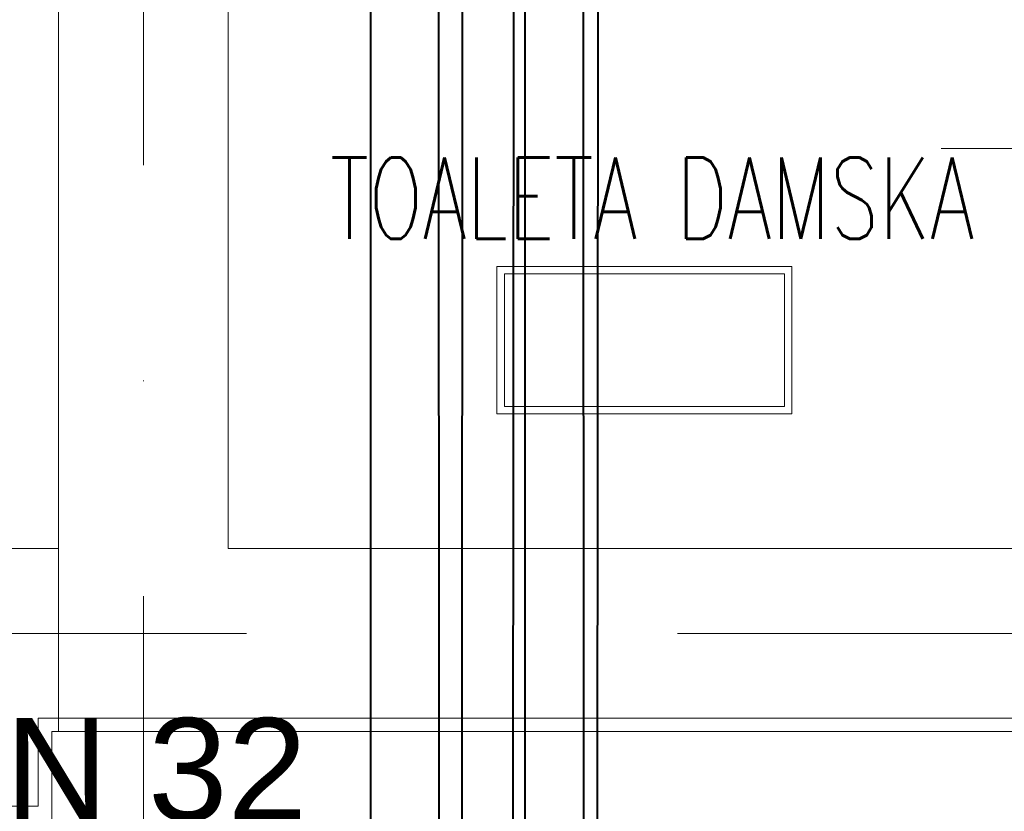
# Model space of a CAD drawing. Header units: millimetres. Extents: x -82287 to 177822, y -399756 to 0.
# Tile 140 of 228: x 52036 to 52182, y -195573 to -195457. Entities that reach past the tile are written whole.
import ezdxf
from ezdxf.enums import TextEntityAlignment as Align
from ezdxf.lldxf.tags import DXFTag

# ---------------------------------------------------------------- set-up
doc = ezdxf.new("R2010")
doc.units = ezdxf.units.MM
doc.header["$MEASUREMENT"] = 0
doc.linetypes.add('SUŁOSZOWA - PB 21 03$0$DASHDOT', pattern=[25.4, 12.7, -6.35, 0, -6.35])
for name, color, linetype, lineweight in [('FL_WENTYLACJA', 7, 'Continuous', 50), ('IS_Powrót', 5, 'DASH', 40), ('IS_Zasilanie', 1, 'SOLID', 40), ('SUŁOSZOWA - PB 21 03$0$!! 0_ Istn-sciany', 251, 'Continuous', 0), ('SUŁOSZOWA - PB 21 03$0$!! 0_ Istn-widok', 251, 'Continuous', 0), ('SUŁOSZOWA - PB 21 03$0$!! 0_Opis_pom', 251, 'Continuous', 0), ('SUŁOSZOWA - PB 21 03$0$!! 0_Osie', 251, 'SUŁOSZOWA - PB 21 03$0$DASHDOT', 0), ('SUŁOSZOWA - PB 21 03$0$!! 1_OPIS POM NOWE', 251, 'Continuous', 0), ('SUŁOSZOWA - PB 21 03$0$!! 2_drzwi opis', 251, 'Continuous', 0), ('SUŁOSZOWA - PB 21 03$0$0-osie-liniA', 251, 'SUŁOSZOWA - PB 21 03$0$DASHDOT', 0)]:
    doc.layers.add(name, color=color, linetype=linetype, lineweight=lineweight)
doc.layers.add('FL_XREF', color=252, linetype='Continuous')
doc.layers.add('IS_Opisy_działek_Therm', color=7, linetype='SOLID')
for name, color, linetype, lineweight, true_color in [('IS_Ciepła_woda', 1, 'DASHDOT', 40, 0xff0000), ('IS_Cyrkulacja', 7, 'DASHWAVE', 40, 0x800080), ('IS_Zimna_woda', 5, 'SOLID', 40, 0x0000ff)]:
    doc.layers.add(name, color=color, linetype=linetype, lineweight=lineweight, true_color=true_color)
doc.styles.get("Standard").update_dxf_attribs({"font": 'arial.ttf'})
doc.styles.add('SUŁOSZOWA - PB 21 03$0$50', font='ROMANS.shx', dxfattribs={"width": 0.8, "oblique": 10, "height": 10})
doc.styles.add('SUŁOSZOWA - PB 21 03$0$ARCHETYP', font='romans.shx', dxfattribs={"height": 15})
doc.styles.add('SUŁOSZOWA - PB 21 03$0$ARIAL', font='tahoma.ttf')
doc.styles.add('SUŁOSZOWA - PB 21 03$0$TXT', font='simplex.shx')
tags = doc.linetypes.add('DASH', pattern=[15, 10, -5]).pattern_tags.tags
tags[6:7] = [DXFTag(74, 4), DXFTag(75, 0), DXFTag(340, '0'), DXFTag(46, 0.0), DXFTag(50, 0.0), DXFTag(44, 0.0), DXFTag(45, 0.0)]
tags[4:5] = [DXFTag(74, 4), DXFTag(75, 0), DXFTag(340, '0'), DXFTag(46, 0.0), DXFTag(50, 0.0), DXFTag(44, 0.0), DXFTag(45, 0.0)]
tags = doc.linetypes.add('DASHDOT', pattern=[20, 10, -5, 0, -5]).pattern_tags.tags
tags[10:11] = [DXFTag(74, 4), DXFTag(75, 0), DXFTag(340, '0'), DXFTag(46, 0.0), DXFTag(50, 0.0), DXFTag(44, 0.0), DXFTag(45, 0.0)]
tags[8:9] = [DXFTag(74, 4), DXFTag(75, 0), DXFTag(340, '0'), DXFTag(46, 0.0), DXFTag(50, 0.0), DXFTag(44, 0.0), DXFTag(45, 0.0)]
tags[6:7] = [DXFTag(74, 4), DXFTag(75, 0), DXFTag(340, '0'), DXFTag(46, 0.0), DXFTag(50, 0.0), DXFTag(44, 0.0), DXFTag(45, 0.0)]
tags[4:5] = [DXFTag(74, 4), DXFTag(75, 0), DXFTag(340, '0'), DXFTag(46, 0.0), DXFTag(50, 0.0), DXFTag(44, 0.0), DXFTag(45, 0.0)]
tags = doc.linetypes.add('DASHWAVE', pattern='A,10,-5,-20,[138,IS_LineDef.shx,S=2,R=0,X=-20,Y=0],-5', length=40).pattern_tags.tags
tags[16:17] = [DXFTag(74, 4), DXFTag(75, 0), DXFTag(340, '0'), DXFTag(46, 0.0), DXFTag(50, 0.0), DXFTag(44, 0.0), DXFTag(45, 0.0)]
tags[6:7] = [DXFTag(74, 4), DXFTag(75, 0), DXFTag(340, '0'), DXFTag(46, 0.0), DXFTag(50, 0.0), DXFTag(44, 0.0), DXFTag(45, 0.0)]
tags[4:5] = [DXFTag(74, 4), DXFTag(75, 0), DXFTag(340, '0'), DXFTag(46, 0.0), DXFTag(50, 0.0), DXFTag(44, 0.0), DXFTag(45, 0.0)]
tags = doc.linetypes.add('SOLID', pattern=[10, 10, 0]).pattern_tags.tags
tags[6:7] = [DXFTag(74, 4), DXFTag(75, 0), DXFTag(340, '0'), DXFTag(46, 0.0), DXFTag(50, 0.0), DXFTag(44, 0.0), DXFTag(45, 0.0)]
tags[4:5] = [DXFTag(74, 4), DXFTag(75, 0), DXFTag(340, '0'), DXFTag(46, 0.0), DXFTag(50, 0.0), DXFTag(44, 0.0), DXFTag(45, 0.0)]

# ---------------------------------------------------------------- blocks, each defined once
blk = doc.blocks.new('SUŁOSZOWA - PB 21 03$0$1_ok-opis')
blk.add_line((0, 111.61), (0, 50))
for points in [[(-17, 128.61), (-17, 143.61)], [(17, 128.61), (17, 143.61)]]:
    blk.add_lwpolyline(points)
for centre, start, end in [((0, 143.61), 0, 180), ((0, 128.61), 180, 0)]:
    blk.add_arc(centre, 17, start, end)
at = {"style": 'SUŁOSZOWA - PB 21 03$0$ARCHETYP'}
for tag, height, rotation, p in [('NR', 12, 90, (0, 136.9)), ('NR', 12, 270, (0, 136.9)), ('SZEROKOŚĆ', 10, 270, (8, 78.29)), ('SZEROKOŚĆ', 10, 90, (-8, 78.29)), ('WYSOKOŚĆ', 10, 270, (-8, 78.29)), ('WYSOKOŚĆ', 10, 90, (8, 78.29))]:
    blk.add_attdef(tag, text='', height=height, rotation=rotation, dxfattribs=at).set_placement(p, align=Align.MIDDLE)
blk = doc.blocks.new('SUŁOSZOWA - PB 21 03$0$BLOK OSI')
at = {"layer": 'SUŁOSZOWA - PB 21 03$0$0-osie-liniA', "ltscale": 5}
for points in [[(51992.21, -199661.23), (51992.21, -193642.41)], [(48639.33, -195663.09), (55424.28, -195663.09)]]:
    blk.add_lwpolyline(points, dxfattribs=at)
blk = doc.blocks.new('SUŁOSZOWA - PB 21 03')
at = {"layer": 'SUŁOSZOWA - PB 21 03$0$!! 0_ Istn-sciany'}
for points in [[(51979.71142, -194951.5883), (51979.71142, -195587.5883)], [(52004.71142, -195445.5883), (52004.71142, -195587.5883)], [(51961.21802, -195587.5883), (51979.71142, -195587.5883)], [(52004.71142, -195587.5883), (52604.71142, -195587.5883)]]:
    blk.add_lwpolyline(points, dxfattribs=at)
at = {"layer": 'SUŁOSZOWA - PB 21 03$0$!! 0_ Istn-widok'}
for points in [[(51976.71142, -195612.5883), (52604.71142, -195612.5883)], [(51976.71142, -195612.5883), (51976.71142, -195625.5883)], [(51978.71142, -195614.5883), (52604.71142, -195614.5883)], [(51978.71142, -195614.5883), (51978.71142, -195627.5883)], [(51966.71142, -195625.5883), (51976.71142, -195625.5883)]]:
    blk.add_lwpolyline(points, dxfattribs=at)
at = {"layer": 'SUŁOSZOWA - PB 21 03$0$!! 0_Opis_pom', "ltscale": 0.7}
for points in [[(52044.38362, -195567.71806), (52087.90362, -195567.71806), (52087.90362, -195545.95806), (52044.38362, -195545.95806)], [(52045.47162, -195566.63006), (52086.81562, -195566.63006), (52086.81562, -195547.04606), (52045.47162, -195547.04606)]]:
    blk.add_lwpolyline(points, close=True, dxfattribs=at)
at = {"layer": 'SUŁOSZOWA - PB 21 03$0$!! 0_Osie'}
blk.add_blockref('SUŁOSZOWA - PB 21 03$0$BLOK OSI', (0, 63), dxfattribs=at)
at = {"layer": 'SUŁOSZOWA - PB 21 03$0$!! 2_drzwi opis'}
ref = blk.add_blockref('SUŁOSZOWA - PB 21 03$0$1_ok-opis', (52059.93301, -195528.58827), dxfattribs=dict(at, rotation=270.0000036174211))
ref.add_attrib('WYSOKOŚĆ', '205', dxfattribs={"layer": '0', "height": 10, "rotation": 180.0000036, "style": 'SUŁOSZOWA - PB 21 03$0$50', "oblique": 10, "text_generation_flag": 6, "width": 0.8}).set_placement((52138.22386, -195536.58826), align=Align.MIDDLE)
ref.add_attrib('SZEROKOŚĆ', '90', dxfattribs={"layer": '0', "height": 10, "rotation": 180.0000036, "style": 'SUŁOSZOWA - PB 21 03$0$50', "oblique": 10, "text_generation_flag": 6, "width": 0.8}).set_placement((52138.22386, -195520.58826), align=Align.MIDDLE)
ref.add_attrib('NR', 'Dw7,1', dxfattribs={"layer": '0', "height": 10, "rotation": 180.0000036, "style": 'SUŁOSZOWA - PB 21 03$0$50', "oblique": 10, "text_generation_flag": 6, "width": 0.8}).set_placement((52188.54425, -195528.58826), align=Align.MIDDLE)
at = {"layer": 'SUŁOSZOWA - PB 21 03$0$!! 0_Opis_pom', "ltscale": 0.7, "style": 'SUŁOSZOWA - PB 21 03$0$TXT', "width": 0.7}
blk.add_text('TOALETA DAMSKA', height=12, dxfattribs=at).set_placement((52067.25875, -195541.91175), align=Align.CENTER)
at = {"layer": 'SUŁOSZOWA - PB 21 03$0$!! 0_Opis_pom', "ltscale": 0.7, "style": 'SUŁOSZOWA - PB 21 03$0$ARIAL'}
for tag, p in [('B0,19', (52679.2094, -194257.55204)), ('B2,14', (73874.0461, -194402.0887)), ('B2,12', (73342.49259, -194413.89249)), ('B1,21', (60405.50261, -194427.18207)), ('B2,11', (73069.01144, -194438.89383)), ('B2,16', (75195.07765, -194441.83446)), ('A1,16', (59129.54925, -194448.08429)), ('B1,19', (59914.81903, -194448.15658)), ('B1/17', (59524.53699, -194450.37428)), ('1,23', (61575.22173, -194450.37428)), ('1,22', (60947.33929, -194456.1144)), ('A1,1', (58808.06672, -194460.94161)), ('B0,15', (51514.15008, -194461.8073)), ('B2,19.1', (76701.67035, -194466.03695)), ('B3,7', (87459.81312, -194465.07097)), ('B3,3', (88235.73906, -194465.79732)), ('B2,17', (75506.7465, -194471.3759)), ('B1,18', (59715.51745, -194473.87108)), ('B0,18', (52071.43815, -194478.40179)), ('B3,8', (90006.66539, -194478.47972)), ('B3,6', (86826.65132, -194483.15512)), ('B2,15', (74566.38885, -194487.81114)), ('B1,20', (60198.53687, -194490.17374)), ('B2,10', (72728.63362, -194489.37283)), ('B2,13', (73649.91716, -194500.01242)), ('A0,6', (49094.40602, -194505.72387)), ('A2,5', (72452.45009, -194505.90583)), ('A1,6', (58565.96262, -194514.50753)), ('B1,1', (61908.24378, -194515.48656)), ('A0,4', (49692.81919, -194517.93289)), ('B0,22', (54187.56644, -194519.04308)), ('A0,3', (49906.53818, -194524.03766)), ('B0,20', (53125.45224, -194527.8835)), ('A0,5', (49399.71914, -194533.19455)), ('B0,21', (53847.26622, -194535.08002)), ('B1,3', (62229.35503, -194604.49851)), ('B2,18', (75922.43604, -194612.23635)), ('B2,19', (77152.69039, -194617.53776)), ('A3,4', (85509.27934, -194642.47136)), ('B0,24B', (54824.42896, -194684.26784)), ('B1,4', (63476.45184, -194691.11207)), ('B0,16', (51457.40872, -194704.43091)), ('B0,13', (50367.63944, -194706.5583)), ('B0,17', (51897.58569, -194706.77195)), ('A2,4', (71695.75649, -194707.44268)), ('A1,5', (58149.22649, -194724.80163)), ('A2.1', (72371.45884, -194731.56251)), ('B0,23', (54542.05776, -194742.93939)), ('A1,2', (58744.42262, -194746.622)), ('B1,2D', (60756.29674, -194750.92727)), ('A1,15', (59129.54925, -194780.73348)), ('A3.1', (86079.08704, -194786.62422)), ('B0,14', (50962.60809, -194789.06568)), ('B1,4', (63483.03852, -194791.04365)), ('A0,2', (49295.91259, -194810.95246)), ('B2.7', (74548.27897, -194836.12781)), ('B3,2', (89035.72921, -194837.99287)), ('B1,2B', (62374.83512, -194841.86715)), ('B0,7', (52851.95551, -194845.56115)), ('B1,2A', (61803.35407, -194869.27513)), ('B0,8', (51561.38742, -194890.27848)), ('A3.2', (86016.50296, -195004.88875)), ('A1,3', (58810.05243, -195008.83917)), ('A0,1', (49914.27925, -195025.82804)), ('A0,10', (49695.87246, -195042.9259)), ('B0,17', (51225.06492, -195049.74007)), ('B2.2', (74976.1855, -195068.47988)), ('B0,6', (52110.41055, -195069.39267)), ('B1,8', (61403.63433, -195071.25189)), ('A2.2', (72371.45884, -195070.78713)), ('A0,7', (49042.50308, -195082.6056)), ('B3,11', (88623.94853, -195099.23575)), ('B3,4', (87612.56208, -195132.78192)), ('B3,5', (86839.47632, -195174.05241)), ('B0,12', (50313.60595, -195207.52936)), ('B0,11', (50726.178, -195219.06638)), ('B3,10', (89778.42161, -195220.68871)), ('B1,6', (63686.26823, -195231.3997)), ('B0,24A', (54359.17011, -195245.97867)), ('A1,4', (58093.66276, -195250.96213)), ('B0,10', (51476.34179, -195259.44699)), ('B3,9', (90479.74099, -195260.18621)), ('A0,11', (49643.96951, -195271.84772)), ('B1,14', (59332.54805, -195280.73534)), ('B2,21', (75970.16114, -195290.81005)), ('B0,9', (51798.4912, -195291.17482)), ('A0,8', (49042.50308, -195293.21363)), ('B1,13', (60186.62513, -195314.46953)), ('B2,9', (73175.51251, -195317.21162)), ('B1,5', (63419.22943, -195317.21026)), ('B0,3', (52068.59538, -195319.60465)), ('B1,10', (60892.94126, -195319.45825)), ('A2.3', (71832.37045, -195318.78232)), ('B2,4', (74493.5947, -195318.7733)), ('B2,3', (74674.2815, -195319.28036)), ('A3,3', (85569.83931, -195318.78232)), ('B3,1', (88723.65615, -195329.98594)), ('B2,8', (73894.209, -195338.18956)), ('B1,9', (61058.12383, -195344.48743)), ('B2,20', (77211.021, -195343.82367)), ('B2.1', (75304.74121, -195348.36327)), ('B0,2', (52227.2348, -195357.98297)), ('B1,2C', (61827.40698, -195369.02625)), ('B1,7', (62134.52151, -195372.05069)), ('B0,1', (53061.17304, -195403.85659)), ('A0,9', (49001.50444, -195413.15723)), ('A0,12', (49689.76592, -195485.50737)), ('B0,4', (52224.78303, -195500.96352)), ('B2,5', (74686.48999, -195507.24036)), ('B1,11', (61050.00078, -195512.89565)), ('B1,12', (60864.00751, -195544.00738)), ('B2,6', (74499.29165, -195549.55175)), ('B0,5', (52066.14362, -195556.83806)), ('C2,2', (74812.78942, -195865.8959)), ('C1,3', (61091.58871, -195973.27844)), ('C0,2A', (52278.30875, -196050.48297)), ('C0,1', (52808.36775, -196132.34208)), ('C1,2', (61690.27405, -196439.72387)), ('C1,1', (62060.59754, -196465.28533)), ('C3,1', (88979.71614, -196545.67785)), ('C0,2B', (53028.88223, -196668.8019)), ('C1,4', (61008.68123, -196686.32122)), ('C2,1', (75334.65984, -196786.2197)), ('C2,3', (74834.65119, -196933.26657)), ('C1,5', (61062.7252, -196991.42453)), ('C1,10', (62127.38542, -196998.81344)), ('C1,9', (62147.33751, -197289.53424)), ('C1,6', (61131.41824, -197329.69535)), ('C0,3', (52181.98562, -197341.92176)), ('D1,1', (73931.12245, -197584.03121)), ('C0,4', (52345.96562, -197596.60561)), ('D0,18', (60296.49264, -197617.95269)), ('C2,4', (75243.70451, -197663.89)), ('D0,7', (59141.53804, -197722.84718)), ('C1,7', (61222.2575, -197737.18052)), ('D0,17', (60701.16801, -197741.44864)), ('D1,4', (73157.19908, -197744.29721)), ('D0,3', (59562.25866, -197751.14316)), ('D1,6', (72757.78643, -197751.22612)), ('D0,6', (58741.71849, -197802.61699)), ('D0,10', (58357.73602, -197820.93991)), ('D,09', (59195.67196, -197881.51243)), ('C0,5', (52269.72696, -197902.4362)), ('C0,6', (52872.93793, -197917.07354)), ('D0,2', (59943.06082, -197917.06725)), ('D1,3', (73475.28953, -197924.29875)), ('D0,16', (60721.3534, -197935.2949)), ('D0,8', (59058.9008, -197963.64925)), ('D0,5', (59448.52586, -197969.8061)), ('C2,5', (74555.08284, -197988.7886)), ('D1,5', (73291.61607, -197999.29956)), ('D0,4', (59655.02693, -198042.2589)), ('D0,15', (60692.12223, -198127.4643)), ('D0,1', (59931.33074, -198173.12806)), ('D1,2', (73578.07819, -198172.30068)), ('D0,11', (58161.27105, -198211.45823)), ('D0,12', (58250.99458, -198537.17631)), ('D0,13', (58250.99458, -198764.99605)), ('D1,7', (71854.87376, -198786.88467)), ('D0,14', (59130.08589, -198795.3373)), ('D1,8', (71715.35366, -199212.44512))]:
    blk.add_attdef(tag, text='', height=11.968, dxfattribs=at).set_placement(p, align=Align.MIDDLE_CENTER)
at = {"layer": 'SUŁOSZOWA - PB 21 03$0$!! 1_OPIS POM NOWE', "style": 'SUŁOSZOWA - PB 21 03$0$ARIAL'}
for tag, p in [('C1.7A', (61271.6179, -197538.30303)), ('C2.5B', (74970.66097, -197546.70728)), ('C2,5C', (74903.71123, -197659.13664)), ('C2.4', (75374.07862, -197726.11453)), ('D1,2B', (74322.25834, -197791.43247)), ('C1.7C', (61260.26049, -197811.38428)), ('C1.8B', (61588.27341, -197817.62151)), ('C1.8A', (61884.42005, -197818.94854)), ('C1.7B', (61322.12354, -197933.89849)), ('C2,5A', (74943.41937, -197993.49482)), ('E1.2', (62164.78326, -198139.98688)), ('E1.5E', (62692.10372, -198153.27854)), ('D1,2C', (73419.9359, -198156.57844)), ('E3.1', (88990.58975, -198158.87886)), ('E2.9', (75361.45041, -198161.88904)), ('E2.7', (76022.45692, -198162.26272)), ('D1,2A', (74280.17915, -198172.30068)), ('E1.5D', (62993.60773, -198185.416)), ('E1.1', (61330.46191, -198191.9806)), ('E1.5C', (63016.9343, -198246.3437)), ('E1.5B', (63264.15117, -198307.8661)), ('E3.2', (88781.41347, -198385.24275)), ('E1.6', (61022.6264, -198421.00827)), ('E2.2', (74782.75417, -198427.85813)), ('E2.8', (75757.29014, -198437.09188)), ('E2.6', (76531.8031, -198444.40756)), ('E3.4', (89392.22607, -198450.03942)), ('E1.5A', (63049.47589, -198456.39852)), ('E1.5G', (62892.39981, -198586.12622)), ('E1.5F', (62736.15118, -198589.14592)), ('E1,4', (61888.25021, -198652.6996)), ('E2.1', (75803.99631, -198697.05773)), ('E1.5L', (63297.7633, -198733.65678)), ('E1.3', (61058.5992, -198806.28147)), ('E1.5H', (62893.53005, -198830.01758)), ('E2,3', (74778.52304, -198843.9541)), ('E3.3', (89150.95684, -198867.32581)), ('E1.5K', (63266.15427, -198904.67789)), ('E1.5I', (62723.74907, -199005.87002)), ('E2.4', (75135.87669, -199083.20857)), ('E2.5', (76615.04061, -199164.91143)), ('E1.5J', (63204.25187, -199215.697))]:
    blk.add_attdef(tag, text='', height=11.968, dxfattribs=at).set_placement(p, align=Align.MIDDLE_CENTER)
blk = doc.blocks.new('wentylacja_1')
at = {"layer": 'FL_WENTYLACJA', "lineweight": 0}
blk.add_line((52041.99328, -195173.69056), (52041.99328, -195561.69056), dxfattribs=at)
blk = doc.blocks.new('ogrzewanie_1')
at = {"layer": 'IS_Powrót', "color": 6}
blk.add_line((52035.72, -149516.68), (52035.99, -150619.03), dxfattribs=at)
at = {"layer": 'IS_Powrót'}
blk.add_line((52047, -149527.67), (52046.2, -150610.02), dxfattribs=at)
at = {"layer": 'IS_Zasilanie', "color": 6}
blk.add_line((52025.72, -149508.52), (52025.74, -150625.47), dxfattribs=at)
at = {"layer": 'IS_Zasilanie'}
blk.add_line((52057, -149538.03), (52057.51, -150603), dxfattribs=at)
at = {"layer": 'IS_Opisy_działek_Therm', "insert": (52016.39, -149877.3), "char_height": 15.12, "attachment_point": 9}
blk.add_mtext('\\fArial|b0|i0;DN 32', dxfattribs=at)
blk = doc.blocks.new('woda_1')
at = {"layer": 'IS_Ciepła_woda'}
blk.add_line((-28320.73, -227338.64), (-28320.73, -225464.49), dxfattribs=at)
at = {"layer": 'IS_Cyrkulacja'}
blk.add_line((-28309.91, -225476.62), (-28310.73, -227338.64), dxfattribs=at)
at = {"layer": 'IS_Zimna_woda'}
blk.add_line((-28329.91, -225455.38), (-28330.73, -227338.64), dxfattribs=at)

msp = doc.modelspace()

# ---------------------------------------------------------------- block references
at = {"layer": 'FL_WENTYLACJA'}
msp.add_blockref('wentylacja_1', (0, 0), dxfattribs=at)
at = {"layer": 'FL_XREF'}
msp.add_blockref('SUŁOSZOWA - PB 21 03', (62.28, 52.9), dxfattribs=at)
at = {"layer": 'IS_Zasilanie'}
msp.add_blockref('ogrzewanie_1', (62.28, -45697.72), dxfattribs=at)
at = {"layer": 'IS_Zimna_woda'}
msp.add_blockref('woda_1', (80431.53, 30245.63), dxfattribs=at)

doc.saveas('drawing.dxf')
